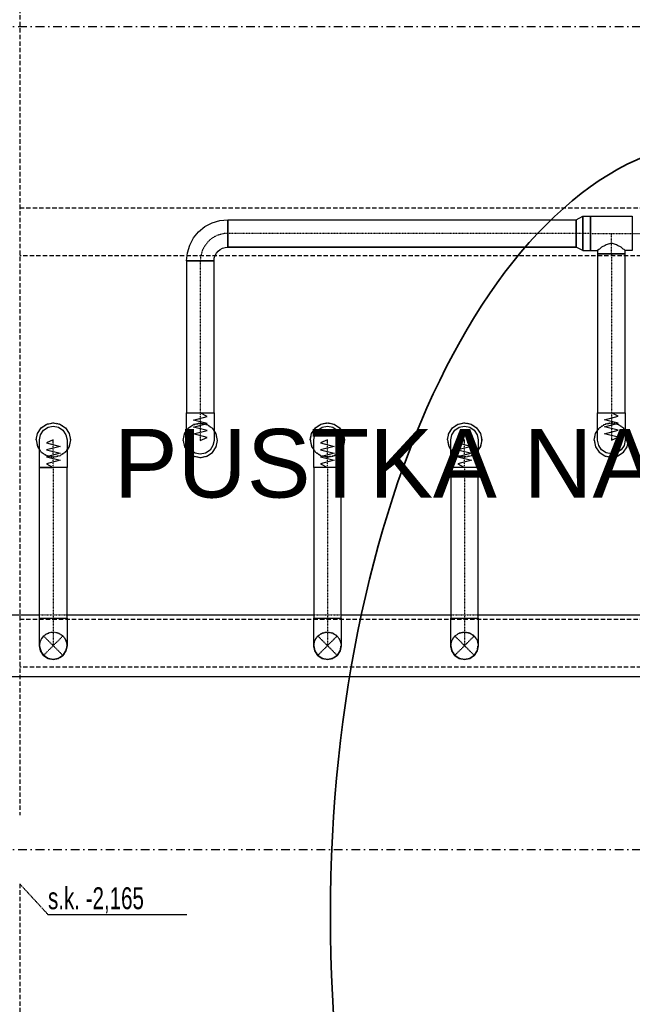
# Model space of a CAD drawing. Header units: centimetres. Extents: x -10729 to 144862, y -4437 to 43656.
# Tile 106 of 148: x 8738 to 9185, y 10887 to 11605. Entities that reach past the tile are written whole.
import ezdxf

# ---------------------------------------------------------------- set-up
doc = ezdxf.new("R2010")
doc.units = ezdxf.units.CM
doc.header["$LTSCALE"] = 0.1
for name, pattern in [('CADVENT_CENTERLINE', [9.9, 7.4, -1, 0.5, -1]), ('CADVENT_HIDDEN', [0.8, 0.25, -0.55]), ('Kondygnacja  -0_5$0$HIDDEN', [9.525, 6.35, -3.175]), ('Kondygnacja  -0_5$0$HIDDEN2', [4.7625, 3.175, -1.5875]), ('Osie rzutów$0$DASHDOT2', [12.7, 6.35, -3.175, 0, -3.175])]:
    doc.linetypes.add(name, pattern=pattern)
doc.layers.get('0').update_dxf_attribs({"color": 8})
doc.layers.add('AU Strefa obsługiwana', color=90, linetype='Continuous', lineweight=35)
for name, color, linetype in [('bgde-nawiewCEN', 7, 'Continuous'), ('bgde-nawiewDETAILS', 1, 'Continuous'), ('bgde-nawiewEXP', 1, 'Continuous'), ('bgde-nawiewHIDDEN', 1, 'Continuous'), ('Kondygnacja  -0_5$0$ARCH_KONSTR_POWYŻEJ RZUTU', 8, 'Kondygnacja  -0_5$0$HIDDEN'), ('Kondygnacja  -0_5$0$ARCH_KONSTR_POWYŻEJ RZUTU_IST', 8, 'Kondygnacja  -0_5$0$HIDDEN2'), ('Osie rzutów$0$ARCH_INFO_OSIE_IST', 8, 'Osie rzutów$0$DASHDOT2'), ('Osie rzutów$0$ARCH_INFO_OSIE_OPISY_IST', 8, 'Continuous'), ('Pomieszczenia -05$0$ARCH_INFO_OPISY', 8, 'Continuous')]:
    doc.layers.add(name, color=color, linetype=linetype)
doc.styles.add('Kondygnacja  -0_5$0$BIKTS', font='bikromsw.shx', dxfattribs={"width": 0.8})
doc.styles.add('Pomieszczenia -05$0$Arial', font='ARIAL.TTF')

# ---------------------------------------------------------------- blocks, each defined once
blk = doc.blocks.new('Osie rzutów')
at = {"layer": 'Osie rzutów$0$ARCH_INFO_OSIE_IST', "ltscale": 10}
for p, q in [((4436.04, 11600), (13655, 11600)), ((4436.04, 11000), (13655, 11000))]:
    blk.add_line(p, q, dxfattribs=at)
blk = doc.blocks.new('Pomieszczenia -05_1')
at = {"layer": 'Pomieszczenia -05$0$ARCH_INFO_OPISY', "insert": (9402.32, 11274.07), "char_height": 50, "width": 1987.3357, "attachment_point": 5, "style": 'Pomieszczenia -05$0$Arial'}
blk.add_mtext('PUSTKA NAD KONDYGNACJĄ -1 (A)', dxfattribs=at)
blk = doc.blocks.new('Kondygnacja  -0_5$0$konstrukcja istniejąca -0.5')
at = {"layer": 'Kondygnacja  -0_5$0$ARCH_KONSTR_POWYŻEJ RZUTU_IST', "ltscale": 10}
for points in [[(8738, 12175), (8738, 11025)], [(8738, 11467.89), (9782, 11467.89)], [(9782, 11432.89), (8738, 11432.89)], [(8738, 11167.89), (9782, 11167.89)], [(9782, 11132.89), (8738, 11132.89)], [(8738, 10975), (8738, 9825)]]:
    blk.add_lwpolyline(points, dxfattribs=at)
at = {"layer": 'Kondygnacja  -0_5$0$ARCH_KONSTR_POWYŻEJ RZUTU_IST'}
blk.add_lwpolyline([(8738.01, 10975), (8758.69, 10952.53), (8859.85, 10952.53)], dxfattribs=at)
at = {"layer": 'Kondygnacja  -0_5$0$ARCH_KONSTR_POWYŻEJ RZUTU_IST', "style": 'Kondygnacja  -0_5$0$BIKTS', "width": 0.7}
blk.add_text('s.k. -2,165', height=16, dxfattribs=at).set_placement((8758.69, 10956.46))

msp = doc.modelspace()

# ---------------------------------------------------------------- linework, layer by layer
at = {"layer": 'AU Strefa obsługiwana'}
msp.add_ellipse((9883.155, 11805.432), major_axis=(845.197, 0), ratio=0.3589101, dxfattribs=at)
at = {"layer": 'AU Strefa obsługiwana', "extrusion": (0, 0, -1)}
msp.add_ellipse((9253.433, 10951.805), major_axis=(0, 565.597), ratio=0.510585, start_param=-1.5707963, end_param=4.712389, dxfattribs=at)
at = {"layer": 'bgde-nawiewCEN', "linetype": 'CADVENT_CENTERLINE', "ltscale": 0.06}
for p, q in [((9144.004, 11449.17), (8889.779, 11449.17)), ((9154.304, 11449.17), (9144.004, 11449.17)), ((9154.304, 11449.17), (9169.604, 11449.17)), ((9169.604, 11434.17), (9169.604, 11449.17)), ((9169.604, 11449.17), (9184.904, 11449.17)), ((9184.904, 11449.17), (9198.904, 11449.17)), ((8869.779, 11429.17), (8869.779, 11318.286)), ((9169.604, 11434.17), (9169.604, 11318.464)), ((8869.779, 11318.286), (8869.779, 11316.416)), ((8869.779, 11316.416), (8869.779, 11311.305)), ((9169.604, 11318.464), (9169.604, 11316.594)), ((9169.604, 11316.594), (9169.604, 11311.483)), ((8869.779, 11311.305), (8869.779, 11308.526)), ((8869.779, 11308.526), (8869.779, 11306.173)), ((9169.604, 11311.483), (9169.604, 11308.704)), ((9169.604, 11308.704), (9169.604, 11306.351)), ((8869.779, 11306.173), (8869.779, 11304.212)), ((8869.779, 11304.212), (8869.779, 11302.606)), ((8869.779, 11302.606), (8869.779, 11301.32)), ((8869.779, 11301.32), (8869.779, 11300.318)), ((8869.779, 11300.318), (8869.779, 11299.566)), ((8869.779, 11299.566), (8869.779, 11299.027)), ((9169.604, 11306.351), (9169.604, 11304.389)), ((9169.604, 11304.389), (9169.604, 11302.784)), ((9169.604, 11302.784), (9169.604, 11301.498)), ((9169.604, 11301.498), (9169.604, 11300.496)), ((9169.604, 11300.496), (9169.604, 11299.744)), ((9169.604, 11299.744), (9169.604, 11299.204)), ((8762.52, 11298.556), (8762.52, 11298.603)), ((8762.52, 11298.443), (8762.52, 11298.556)), ((8762.52, 11298.224), (8762.52, 11298.443)), ((8762.52, 11297.863), (8762.52, 11298.224)), ((8762.52, 11297.323), (8762.52, 11297.863)), ((8762.52, 11296.571), (8762.52, 11297.323)), ((8762.52, 11295.569), (8762.52, 11296.571)), ((8762.52, 11294.283), (8762.52, 11295.569)), ((8762.52, 11292.677), (8762.52, 11294.283)), ((8762.52, 11290.716), (8762.52, 11292.677)), ((8869.779, 11299.027), (8869.779, 11298.665)), ((8869.779, 11298.665), (8869.779, 11298.446)), ((8869.779, 11298.446), (8869.779, 11298.333)), ((8869.779, 11298.333), (8869.779, 11298.286)), ((8962.52, 11298.556), (8962.52, 11298.603)), ((8962.52, 11298.443), (8962.52, 11298.556)), ((8962.52, 11298.224), (8962.52, 11298.443)), ((8962.52, 11297.863), (8962.52, 11298.224)), ((8962.52, 11297.323), (8962.52, 11297.863)), ((8962.52, 11296.571), (8962.52, 11297.323)), ((8962.52, 11295.569), (8962.52, 11296.571)), ((8962.52, 11294.283), (8962.52, 11295.569)), ((8962.52, 11292.677), (8962.52, 11294.283)), ((8962.52, 11290.716), (8962.52, 11292.677)), ((9062.52, 11298.556), (9062.52, 11298.603)), ((9062.52, 11298.443), (9062.52, 11298.556)), ((9062.52, 11298.224), (9062.52, 11298.443)), ((9062.52, 11297.863), (9062.52, 11298.224)), ((9062.52, 11297.323), (9062.52, 11297.863)), ((9062.52, 11296.571), (9062.52, 11297.323)), ((9062.52, 11295.569), (9062.52, 11296.571)), ((9062.52, 11294.283), (9062.52, 11295.569)), ((9062.52, 11292.677), (9062.52, 11294.283)), ((9062.52, 11290.716), (9062.52, 11292.677)), ((9169.604, 11299.204), (9169.604, 11298.843)), ((9169.604, 11298.843), (9169.604, 11298.624)), ((9169.604, 11298.624), (9169.604, 11298.511)), ((9169.604, 11298.511), (9169.604, 11298.464)), ((8762.52, 11288.363), (8762.52, 11290.716)), ((8762.52, 11285.584), (8762.52, 11288.363)), ((8762.52, 11280.473), (8762.52, 11285.584)), ((8962.52, 11288.363), (8962.52, 11290.716)), ((8962.52, 11285.584), (8962.52, 11288.363)), ((8962.52, 11280.473), (8962.52, 11285.584)), ((9062.52, 11288.363), (9062.52, 11290.716)), ((9062.52, 11285.584), (9062.52, 11288.363)), ((9062.52, 11280.473), (9062.52, 11285.584)), ((8762.52, 11278.603), (8762.52, 11280.473)), ((8762.52, 11278.603), (8762.52, 11168.606)), ((8962.52, 11278.603), (8962.52, 11280.473)), ((8962.52, 11278.603), (8962.52, 11168.606)), ((9062.52, 11278.603), (9062.52, 11280.473)), ((9062.52, 11278.603), (9062.52, 11168.606)), ((8762.52, 11168.606), (8762.52, 11148.606)), ((8962.52, 11168.606), (8962.52, 11148.606)), ((9062.52, 11168.606), (9062.52, 11148.606))]:
    msp.add_line(p, q, dxfattribs=at)
msp.add_arc((8889.779, 11429.17), 20, 90, 180, dxfattribs=at)
at = {"layer": 'bgde-nawiewDETAILS', "linetype": 'CADVENT_HIDDEN'}
for p, q in [((8755.449, 11141.535), (8769.591, 11155.677)), ((8755.449, 11155.677), (8769.591, 11141.535)), ((8955.449, 11141.535), (8969.591, 11155.677)), ((8955.449, 11155.677), (8969.591, 11141.535)), ((9055.449, 11141.535), (9069.591, 11155.677)), ((9055.449, 11155.677), (9069.591, 11141.535))]:
    msp.add_line(p, q, dxfattribs=at)
at = {"layer": 'bgde-nawiewEXP', "linetype": 'Continuous'}
for points in [[(8859.779, 11429.17), (8860.356, 11435.022), (8862.063, 11440.65), (8864.835, 11445.837), (8868.566, 11450.383), (8873.112, 11454.114), (8878.299, 11456.886), (8883.927, 11458.593), (8889.779, 11459.17), (8889.779, 11442.098)], [(9148.82, 11436.67), (9148.82, 11461.67), (9154.304, 11461.67), (9154.304, 11437.621)], [(9154.304, 11436.67), (9154.304, 11461.67), (9184.904, 11461.67), (9184.904, 11436.67), (9179.604, 11436.67)], [(8889.779, 11442.098), (8889.779, 11445.343)], [(8859.779, 11429.17), (8879.779, 11429.17), (8879.971, 11431.12), (8880.541, 11432.996), (8881.465, 11434.725), (8882.708, 11436.241), (8884.224, 11437.484), (8885.952, 11438.408), (8887.828, 11438.977), (8889.779, 11439.17), (8889.779, 11442.098)], [(8889.779, 11442.098), (8889.779, 11439.931)], [(8889.779, 11439.17), (9144.004, 11439.17)], [(9148.82, 11436.67), (9154.304, 11436.67), (9154.304, 11437.621)], [(9154.304, 11436.67), (9159.604, 11436.67), (9159.604, 11434.17), (9179.604, 11434.17), (9179.604, 11436.67), (9178.843, 11437.431), (9178.203, 11437.621), (9176.675, 11439.15), (9174.029, 11440.331), (9173.431, 11440.929), (9169.604, 11442.069), (9165.777, 11440.929), (9165.178, 11440.331), (9162.533, 11439.15), (9161.004, 11437.621), (9160.365, 11437.431), (9159.604, 11436.67)], [(9154.304, 11437.621), (9154.304, 11440.331)], [(9154.304, 11437.621), (9154.304, 11436.67)], [(8750.02, 11298.603), (8750.972, 11303.387), (8753.681, 11307.442), (8757.737, 11310.152), (8762.52, 11311.103), (8767.304, 11310.152), (8771.359, 11307.442), (8774.069, 11303.387), (8775.02, 11298.603), (8774.069, 11293.82), (8772.52, 11291.502)], [(8752.52, 11168.606), (8772.52, 11168.606), (8772.52, 11278.603), (8771.759, 11278.603), (8771.759, 11278.603), (8769.591, 11278.603), (8769.591, 11278.603), (8766.347, 11278.603), (8766.347, 11278.603), (8758.693, 11278.603), (8758.693, 11278.603), (8752.52, 11278.603), (8752.52, 11298.603), (8753.281, 11302.43), (8755.449, 11305.674), (8758.693, 11307.842), (8762.52, 11308.603), (8766.347, 11307.842), (8769.591, 11305.674), (8771.759, 11302.43), (8772.52, 11298.603), (8772.52, 11278.603), (8771.759, 11278.603), (8771.759, 11278.603), (8769.591, 11278.603), (8769.591, 11278.603), (8766.347, 11278.603), (8766.347, 11278.603), (8758.693, 11278.603)], [(8950.02, 11298.603), (8950.972, 11303.387), (8953.681, 11307.442), (8957.737, 11310.152), (8962.52, 11311.103), (8967.304, 11310.152), (8971.359, 11307.442), (8974.069, 11303.387), (8975.02, 11298.603), (8974.069, 11293.82), (8972.52, 11291.502)], [(9050.02, 11298.603), (9050.972, 11303.387), (9053.681, 11307.442), (9057.737, 11310.152), (9062.52, 11311.103), (9067.304, 11310.152), (9071.359, 11307.442), (9074.069, 11303.387), (9075.02, 11298.603), (9074.069, 11293.82), (9072.52, 11291.502)], [(8857.279, 11298.286), (8858.231, 11293.502), (8860.94, 11289.447), (8864.996, 11286.737), (8869.779, 11285.786), (8874.563, 11286.737), (8878.618, 11289.447), (8881.328, 11293.502), (8882.279, 11298.286), (8881.328, 11303.069), (8879.779, 11305.387)], [(8857.279, 11298.286), (8858.231, 11303.069), (8859.779, 11305.387)], [(9157.104, 11298.464), (9158.055, 11293.68), (9160.765, 11289.625), (9164.82, 11286.915), (9169.604, 11285.964), (9174.387, 11286.915), (9178.443, 11289.625), (9181.152, 11293.68), (9182.104, 11298.464), (9181.152, 11303.247), (9179.604, 11305.565)], [(9157.104, 11298.464), (9158.055, 11303.247), (9159.604, 11305.565)], [(8750.02, 11298.603), (8750.972, 11293.82), (8752.52, 11291.502)], [(8950.02, 11298.603), (8950.972, 11293.82), (8952.52, 11291.502)], [(9050.02, 11298.603), (9050.972, 11293.82), (9052.52, 11291.502)], [(8752.52, 11168.606), (8752.52, 11278.603), (8762.52, 11278.603)], [(8255.953, 11126.106), (9849.111, 11126.106), (9849.111, 11171.106), (9842.52, 11171.106)], [(8702.52, 11171.106), (8752.52, 11171.106)], [(8772.52, 11171.106), (8952.52, 11171.106)], [(8972.52, 11171.106), (9052.52, 11171.106)], [(9072.52, 11171.106), (9252.52, 11171.106)], [(8752.52, 11148.606), (8753.281, 11144.779), (8753.777, 11144.038)], [(8772.095, 11146.466), (8772.52, 11148.606)], [(8952.52, 11148.606), (8953.281, 11144.779), (8953.747, 11144.082)], [(8972.08, 11146.394), (8972.52, 11148.606)], [(9052.52, 11148.606), (9053.281, 11144.779), (9053.733, 11144.103)], [(9072.073, 11146.358), (9072.52, 11148.606)], [(8752.596, 11147.377), (8752.661, 11148.265)], [(8752.596, 11147.377), (8753.822, 11143.672), (8755.248, 11142.021)], [(8754.237, 11143.349), (8755.449, 11141.535), (8758.693, 11139.367), (8759.567, 11139.193)], [(8755.789, 11141.394), (8756.372, 11140.719), (8759.858, 11138.967), (8762.034, 11138.807)], [(8767.777, 11140.322), (8769.591, 11141.535), (8771.759, 11144.779), (8771.933, 11145.653)], [(8769.732, 11141.875), (8770.407, 11142.457), (8772.159, 11145.943), (8772.319, 11148.119)], [(8952.588, 11147.445), (8952.655, 11148.281)], [(8952.588, 11147.445), (8953.788, 11143.733), (8955.25, 11142.016)], [(8954.196, 11143.41), (8955.449, 11141.535), (8958.693, 11139.367), (8959.515, 11139.203)], [(8955.774, 11141.4), (8956.317, 11140.762), (8959.791, 11138.985), (8962.039, 11138.805)], [(8967.716, 11140.282), (8969.591, 11141.535), (8971.759, 11144.779), (8971.923, 11145.601)], [(8969.726, 11141.86), (8970.364, 11142.403), (8972.141, 11145.877), (8972.321, 11148.125)], [(9052.584, 11147.479), (9052.652, 11148.289)], [(9052.584, 11147.479), (9053.771, 11143.762), (9055.251, 11142.012)], [(9054.176, 11143.44), (9055.449, 11141.535), (9058.693, 11139.367), (9059.49, 11139.208)], [(9055.766, 11141.403), (9056.291, 11140.783), (9059.759, 11138.995), (9062.043, 11138.804)], [(9067.686, 11140.261), (9069.591, 11141.535), (9071.759, 11144.779), (9071.918, 11145.576)], [(9069.723, 11141.852), (9070.343, 11142.376), (9072.131, 11145.844), (9072.322, 11148.128)], [(8760.38, 11139.031), (8762.52, 11138.606), (8766.347, 11139.367), (8767.088, 11139.862)], [(8762.86, 11138.747), (8763.749, 11138.681), (8767.453, 11139.907), (8769.105, 11141.333)], [(8960.308, 11139.046), (8962.52, 11138.606), (8966.347, 11139.367), (8967.044, 11139.833)], [(8962.845, 11138.74), (8963.681, 11138.673), (8967.393, 11139.873), (8969.11, 11141.335)], [(9060.272, 11139.053), (9062.52, 11138.606), (9066.347, 11139.367), (9067.023, 11139.818)], [(9062.837, 11138.737), (9063.647, 11138.669), (9067.364, 11139.857), (9069.114, 11141.337)]]:
    msp.add_lwpolyline(points, dxfattribs=at)
for points in [[(8889.779, 11439.17), (8889.779, 11459.17), (9144.004, 11459.17), (9144.004, 11439.17)], [(9144.004, 11439.17), (9144.004, 11459.17), (9148.82, 11461.67), (9148.82, 11436.67)], [(8859.779, 11318.286), (8879.779, 11318.286), (8879.779, 11429.17), (8859.779, 11429.17)], [(9159.604, 11318.464), (9179.604, 11318.464), (9179.604, 11434.17), (9159.604, 11434.17)], [(8859.779, 11298.286), (8859.779, 11318.286), (8879.779, 11318.286), (8879.779, 11298.286), (8879.018, 11294.459), (8876.85, 11291.215), (8873.606, 11289.047), (8869.779, 11288.286), (8865.952, 11289.047), (8862.708, 11291.215), (8860.541, 11294.459)], [(9159.604, 11300.496), (9159.604, 11318.464), (9179.604, 11318.464), (9179.604, 11298.464), (9178.843, 11294.637), (9176.675, 11291.392), (9173.431, 11289.225), (9169.604, 11288.464), (9165.777, 11289.225), (9162.533, 11291.392), (9160.365, 11294.637), (9159.604, 11298.464), (9159.604, 11299.744)], [(8952.52, 11168.606), (8972.52, 11168.606), (8972.52, 11278.603), (8952.52, 11278.603), (8952.52, 11298.603), (8953.281, 11302.43), (8955.449, 11305.674), (8958.693, 11307.842), (8962.52, 11308.603), (8966.347, 11307.842), (8969.591, 11305.674), (8971.759, 11302.43), (8972.52, 11298.603), (8972.52, 11278.603), (8952.52, 11278.603)], [(9052.52, 11168.606), (9072.52, 11168.606), (9072.52, 11278.603), (9052.52, 11278.603), (9052.52, 11298.603), (9053.281, 11302.43), (9055.449, 11305.674), (9058.693, 11307.842), (9062.52, 11308.603), (9066.347, 11307.842), (9069.591, 11305.674), (9071.759, 11302.43), (9072.52, 11298.603), (9072.52, 11278.603), (9052.52, 11278.603)], [(8752.52, 11148.606), (8752.52, 11168.606), (8772.52, 11168.606), (8772.52, 11148.606), (8771.759, 11144.779), (8769.591, 11141.535), (8766.347, 11139.367), (8762.52, 11138.606), (8758.693, 11139.367), (8755.449, 11141.535), (8753.281, 11144.779)], [(8952.52, 11148.606), (8952.52, 11168.606), (8972.52, 11168.606), (8972.52, 11148.606), (8971.759, 11144.779), (8969.591, 11141.535), (8966.347, 11139.367), (8962.52, 11138.606), (8958.693, 11139.367), (8955.449, 11141.535), (8953.281, 11144.779)], [(9052.52, 11148.606), (9052.52, 11168.606), (9072.52, 11168.606), (9072.52, 11148.606), (9071.759, 11144.779), (9069.591, 11141.535), (9066.347, 11139.367), (9062.52, 11138.606), (9058.693, 11139.367), (9055.449, 11141.535), (9053.281, 11144.779)]]:
    msp.add_lwpolyline(points, close=True, dxfattribs=at)
at = {"layer": 'bgde-nawiewEXP'}
for points in [[(8869.779, 11298.286), (8874.779, 11300.416), (8864.779, 11302.952), (8874.779, 11305.474), (8864.779, 11308.002), (8874.779, 11310.556), (8864.779, 11313.092), (8874.779, 11315.638), (8869.779, 11318.286)], [(9169.604, 11298.464), (9174.604, 11300.593), (9164.604, 11303.129), (9174.604, 11305.652), (9164.604, 11308.18), (9174.604, 11310.734), (9164.604, 11313.269), (9174.604, 11315.815), (9169.604, 11318.464)], [(8762.52, 11298.603), (8757.52, 11296.473), (8767.52, 11293.937), (8757.52, 11291.415), (8767.52, 11288.887), (8757.52, 11286.333), (8767.52, 11283.797), (8757.52, 11281.252), (8762.52, 11278.603)], [(8962.52, 11298.603), (8957.52, 11296.473), (8967.52, 11293.937), (8957.52, 11291.415), (8967.52, 11288.887), (8957.52, 11286.333), (8967.52, 11283.797), (8957.52, 11281.252), (8962.52, 11278.603)], [(9062.52, 11298.603), (9057.52, 11296.473), (9067.52, 11293.937), (9057.52, 11291.415), (9067.52, 11288.887), (9057.52, 11286.333), (9067.52, 11283.797), (9057.52, 11281.252), (9062.52, 11278.603)]]:
    msp.add_lwpolyline(points, dxfattribs=at)
at = {"layer": 'bgde-nawiewHIDDEN', "linetype": 'CADVENT_HIDDEN'}
for points in [[(8750.02, 11298.603), (8750.972, 11303.387), (8753.681, 11307.442), (8757.737, 11310.152), (8762.52, 11311.103), (8767.304, 11310.152), (8771.359, 11307.442), (8774.069, 11303.387), (8775.02, 11298.603), (8774.069, 11293.82), (8771.359, 11289.764), (8767.304, 11287.055), (8762.52, 11286.103), (8757.737, 11287.055), (8753.681, 11289.764), (8752.52, 11291.502)], [(8857.279, 11298.286), (8858.231, 11293.502), (8860.94, 11289.447), (8864.996, 11286.737), (8869.779, 11285.786), (8874.563, 11286.737), (8878.618, 11289.447), (8881.328, 11293.502), (8882.279, 11298.286), (8881.328, 11303.069), (8878.618, 11307.125), (8874.563, 11309.834), (8869.779, 11310.786), (8864.996, 11309.834), (8860.94, 11307.125), (8859.779, 11305.387)], [(8857.279, 11298.286), (8858.231, 11303.069), (8860.94, 11307.125), (8864.996, 11309.834), (8869.779, 11310.786), (8874.563, 11309.834), (8878.618, 11307.125), (8879.779, 11305.387)], [(8950.02, 11298.603), (8950.972, 11303.387), (8953.681, 11307.442), (8957.737, 11310.152), (8962.52, 11311.103), (8967.304, 11310.152), (8971.359, 11307.442), (8974.069, 11303.387), (8975.02, 11298.603), (8974.069, 11293.82), (8971.359, 11289.764), (8967.304, 11287.055), (8962.52, 11286.103), (8957.737, 11287.055), (8953.681, 11289.764), (8952.52, 11291.502)], [(9050.02, 11298.603), (9050.972, 11303.387), (9053.681, 11307.442), (9057.737, 11310.152), (9062.52, 11311.103), (9067.304, 11310.152), (9071.359, 11307.442), (9074.069, 11303.387), (9075.02, 11298.603), (9074.069, 11293.82), (9071.359, 11289.764), (9067.304, 11287.055), (9062.52, 11286.103), (9057.737, 11287.055), (9053.681, 11289.764), (9052.52, 11291.502)], [(9157.104, 11298.464), (9158.055, 11293.68), (9160.765, 11289.625), (9164.82, 11286.915), (9169.604, 11285.964), (9174.387, 11286.915), (9178.443, 11289.625), (9181.152, 11293.68), (9182.104, 11298.464), (9181.152, 11303.247), (9178.443, 11307.302), (9174.387, 11310.012), (9169.604, 11310.964), (9164.82, 11310.012), (9160.765, 11307.302), (9159.604, 11305.565)], [(9157.104, 11298.464), (9158.055, 11303.247), (9160.765, 11307.302), (9164.82, 11310.012), (9169.604, 11310.964), (9174.387, 11310.012), (9178.443, 11307.302), (9179.604, 11305.565)], [(8750.02, 11298.603), (8750.972, 11293.82), (8753.681, 11289.764), (8757.737, 11287.055), (8762.52, 11286.103), (8767.304, 11287.055), (8771.359, 11289.764), (8772.52, 11291.502)], [(8950.02, 11298.603), (8950.972, 11293.82), (8953.681, 11289.764), (8957.737, 11287.055), (8962.52, 11286.103), (8967.304, 11287.055), (8971.359, 11289.764), (8972.52, 11291.502)], [(9050.02, 11298.603), (9050.972, 11293.82), (9053.681, 11289.764), (9057.737, 11287.055), (9062.52, 11286.103), (9067.304, 11287.055), (9071.359, 11289.764), (9072.52, 11291.502)], [(8752.52, 11171.106), (8772.52, 11171.106)], [(8952.52, 11171.106), (8972.52, 11171.106)], [(9052.52, 11171.106), (9072.52, 11171.106)], [(8752.52, 11148.606), (8753.281, 11152.433), (8755.449, 11155.677), (8758.693, 11157.844), (8762.52, 11158.606), (8766.347, 11157.844), (8769.591, 11155.677), (8771.759, 11152.433), (8772.52, 11148.606)], [(8752.661, 11148.265), (8752.881, 11151.268), (8754.634, 11154.754), (8757.587, 11157.304), (8761.291, 11158.53), (8765.183, 11158.245), (8768.669, 11156.492), (8771.219, 11153.539), (8772.444, 11149.835), (8772.319, 11148.119)], [(8952.52, 11148.606), (8953.281, 11152.433), (8955.449, 11155.677), (8958.693, 11157.844), (8962.52, 11158.606), (8966.347, 11157.844), (8969.591, 11155.677), (8971.759, 11152.433), (8972.52, 11148.606)], [(8952.655, 11148.281), (8952.9, 11151.335), (8954.676, 11154.808), (8957.647, 11157.338), (8961.36, 11158.538), (8965.249, 11158.226), (8968.723, 11156.449), (8971.253, 11153.479), (8972.453, 11149.766), (8972.321, 11148.125)], [(9052.52, 11148.606), (9053.281, 11152.433), (9055.449, 11155.677), (9058.693, 11157.844), (9062.52, 11158.606), (9066.347, 11157.844), (9069.591, 11155.677), (9071.759, 11152.433), (9072.52, 11148.606)], [(9052.652, 11148.289), (9052.909, 11151.367), (9054.698, 11154.835), (9057.677, 11157.354), (9061.394, 11158.542), (9065.282, 11158.217), (9068.75, 11156.428), (9071.269, 11153.449), (9072.457, 11149.732), (9072.322, 11148.128)], [(8753.777, 11144.038), (8754.237, 11143.349)], [(8755.248, 11142.021), (8755.789, 11141.394)], [(8769.105, 11141.333), (8769.732, 11141.875)], [(8771.933, 11145.653), (8772.095, 11146.466)], [(8953.747, 11144.082), (8954.196, 11143.41)], [(8955.25, 11142.016), (8955.774, 11141.4)], [(8969.11, 11141.335), (8969.726, 11141.86)], [(8971.923, 11145.601), (8972.08, 11146.394)], [(9053.733, 11144.103), (9054.176, 11143.44)], [(9055.251, 11142.012), (9055.766, 11141.403)], [(9069.114, 11141.337), (9069.723, 11141.852)], [(9071.918, 11145.576), (9072.073, 11146.358)], [(8759.567, 11139.193), (8760.38, 11139.031)], [(8762.034, 11138.807), (8762.86, 11138.747)], [(8767.088, 11139.862), (8767.777, 11140.322)], [(8959.515, 11139.203), (8960.308, 11139.046)], [(8962.039, 11138.805), (8962.845, 11138.74)], [(8967.044, 11139.833), (8967.716, 11140.282)], [(9059.49, 11139.208), (9060.272, 11139.053)], [(9062.043, 11138.804), (9062.837, 11138.737)], [(9067.023, 11139.818), (9067.686, 11140.261)]]:
    msp.add_lwpolyline(points, dxfattribs=at)

# ---------------------------------------------------------------- block references
msp.add_blockref('Pomieszczenia -05_1', (0, 0))
at = {"layer": 'Kondygnacja  -0_5$0$ARCH_KONSTR_POWYŻEJ RZUTU'}
msp.add_blockref('Kondygnacja  -0_5$0$konstrukcja istniejąca -0.5', (0, 0), dxfattribs=at)
at = {"layer": 'Osie rzutów$0$ARCH_INFO_OSIE_OPISY_IST'}
msp.add_blockref('Osie rzutów', (0, 0), dxfattribs=at)

doc.saveas('drawing.dxf')
